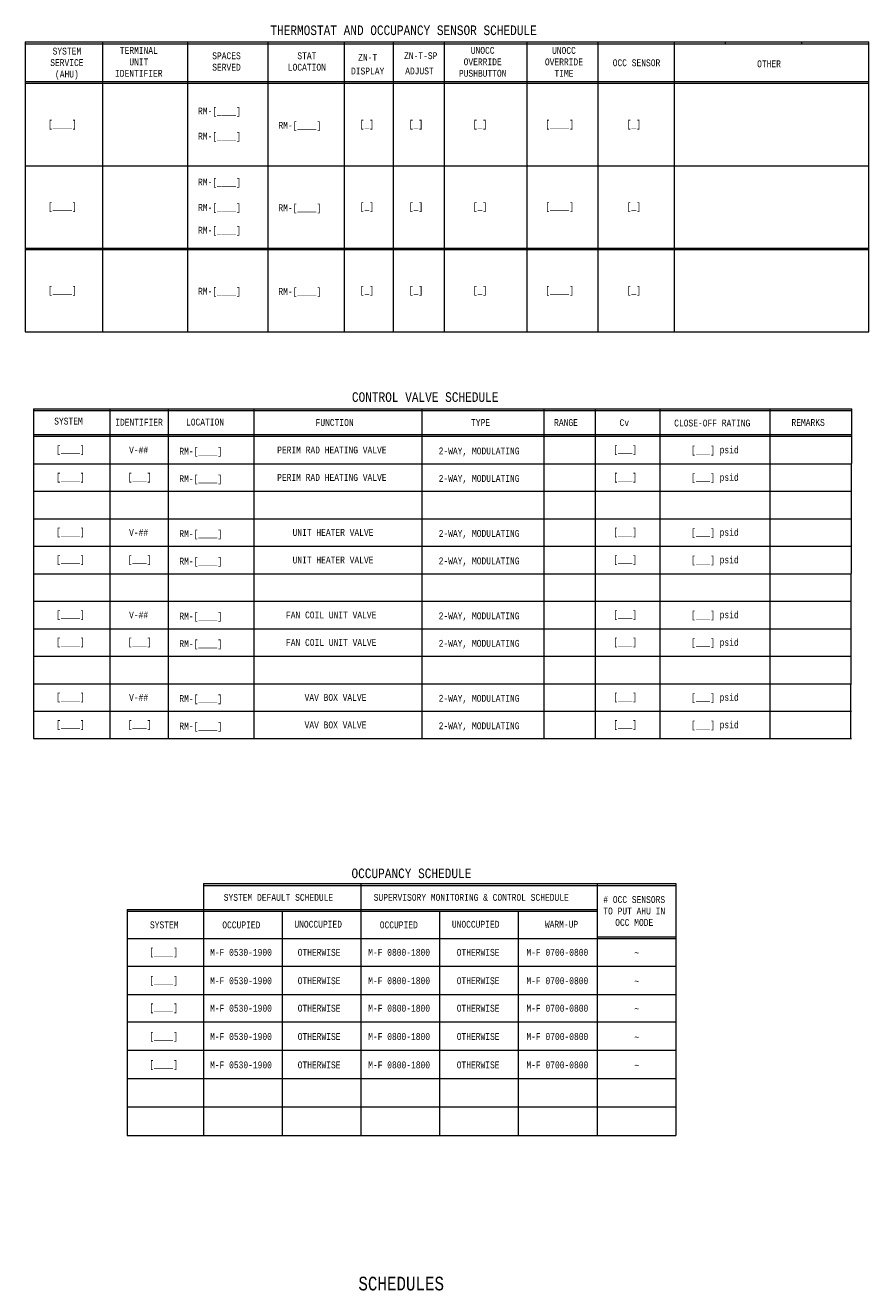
# Model space of a CAD drawing. Header units: inches. Extents: x 10.2 to 31.9, y 0.9 to 19.8.
import ezdxf
from ezdxf.enums import TextEntityAlignment as Align

# ---------------------------------------------------------------- set-up
doc = ezdxf.new("R2010")
doc.units = ezdxf.units.IN
doc.header["$MEASUREMENT"] = 0
doc.layers.add('M-ANNO-TEXT', color=2, linetype='Continuous', lineweight=30)
doc.layers.add('M-DIAG-GRPH', color=6, linetype='Continuous', lineweight=13)
doc.styles.add('CONTROLTXT', font='monotxt.shx', dxfattribs={"width": 0.8, "height": 0.125})

msp = doc.modelspace()

# ---------------------------------------------------------------- linework, layer by layer
at = {"layer": 'M-DIAG-GRPH'}
for p, q in [((10.178, 19.51), (22.454, 19.51)), ((10.178, 19.51), (10.178, 15.291)), ((10.178, 19.485), (22.454, 19.485)), ((11.303, 19.51), (11.303, 15.291)), ((12.54, 19.51), (12.54, 15.291)), ((13.71, 19.51), (13.71, 15.291)), ((14.819, 19.51), (14.819, 15.291)), ((15.534, 19.51), (15.534, 15.291)), ((16.273, 19.51), (16.273, 15.291)), ((17.478, 19.51), (17.478, 15.291)), ((18.512, 19.51), (18.512, 15.291)), ((19.621, 19.51), (19.621, 15.291)), ((20.366, 19.51), (20.366, 19.485)), ((21.474, 19.51), (21.474, 19.485)), ((22.454, 15.291), (22.454, 19.51)), ((10.178, 18.934), (22.454, 18.934)), ((10.178, 18.909), (21.345, 18.909)), ((12.54, 18.934), (13.648, 18.934)), ((19.621, 18.909), (22.454, 18.909)), ((10.178, 17.709), (22.454, 17.709)), ((12.54, 17.709), (13.648, 17.709)), ((10.178, 16.508), (22.454, 16.508)), ((10.178, 16.491), (22.454, 16.491)), ((10.178, 15.291), (22.454, 15.291)), ((10.295, 14.172), (10.295, 9.371)), ((10.295, 14.147), (11.428, 14.147)), ((11.397, 14.172), (22.207, 14.172)), ((11.406, 14.172), (11.406, 9.371)), ((11.409, 14.147), (22.207, 14.147)), ((12.255, 14.172), (12.255, 9.371)), ((13.504, 14.172), (13.504, 9.371)), ((15.951, 14.172), (15.951, 9.371)), ((17.724, 14.172), (17.724, 9.371)), ((18.474, 14.172), (18.474, 9.371)), ((19.413, 14.172), (19.413, 9.371)), ((21.014, 14.172), (21.014, 9.371)), ((22.196, 9.371), (22.207, 14.172)), ((10.295, 13.797), (22.206, 13.797)), ((10.295, 13.772), (22.206, 13.772)), ((10.295, 13.372), (22.205, 13.372)), ((10.295, 12.971), (22.204, 12.971)), ((10.295, 12.571), (22.204, 12.571)), ((10.295, 12.171), (22.204, 12.171)), ((10.295, 11.771), (22.204, 11.771)), ((10.295, 11.371), (22.204, 11.371)), ((10.295, 10.971), (22.204, 10.971)), ((10.295, 10.571), (22.204, 10.571)), ((10.295, 10.171), (22.204, 10.171)), ((10.295, 9.771), (22.204, 9.771)), ((10.295, 9.371), (22.204, 9.371)), ((12.77, 7.261), (19.646, 7.261)), ((12.77, 7.261), (12.77, 3.598)), ((12.77, 7.236), (19.646, 7.236)), ((15.062, 7.261), (15.062, 3.598)), ((18.5, 7.261), (18.5, 3.598)), ((19.646, 7.261), (19.646, 3.598)), ((11.66, 6.886), (18.5, 6.886)), ((11.66, 6.886), (11.66, 3.598)), ((11.66, 6.861), (18.5, 6.861)), ((13.916, 6.861), (13.916, 3.598)), ((16.208, 6.861), (16.208, 3.598)), ((17.354, 6.861), (17.354, 3.598)), ((11.66, 6.461), (19.646, 6.461)), ((18.5, 6.486), (19.646, 6.486)), ((11.66, 6.061), (19.646, 6.061)), ((11.66, 5.648), (19.646, 5.648)), ((11.66, 5.248), (19.646, 5.248)), ((11.66, 4.836), (19.646, 4.836)), ((11.66, 4.423), (19.646, 4.423)), ((11.66, 4.011), (19.646, 4.011)), ((11.66, 3.598), (19.646, 3.598))]:
    msp.add_line(p, q, dxfattribs=at)
at = {"layer": 'M-DIAG-GRPH', "flags": 128}
msp.add_lwpolyline([(10.295, 14.172), (11.416, 14.172)], dxfattribs=at)

# ---------------------------------------------------------------- texts
at = {"layer": 'M-ANNO-TEXT', "style": 'CONTROLTXT', "width": 0.8}
msp.add_text('THERMOSTAT AND OCCUPANCY SENSOR SCHEDULE', height=0.14, dxfattribs=at).set_placement((13.745, 19.61))
for s, p in [('ZN-T-SP', (15.933, 19.31)), ('ADJUST', (15.915, 19.088)), ('[____]', (10.717, 18.317)), ('[_]', (15.15, 18.317)), ('[_]', (15.864, 18.317)), ('[_]', (16.796, 18.317)), ('[____]', (17.955, 18.317)), ('[_]', (19.035, 18.317)), ('[____]', (10.717, 17.117)), ('[_]', (15.15, 17.117)), ('[_]', (15.864, 17.117)), ('[_]', (16.796, 17.117)), ('[____]', (17.955, 17.117)), ('[_]', (19.035, 17.117)), ('[____]', (10.717, 15.899)), ('[_]', (15.15, 15.899)), ('[_]', (15.864, 15.899)), ('[_]', (16.796, 15.899)), ('[____]', (17.955, 15.899)), ('[_]', (19.035, 15.899)), ('SYSTEM', (10.806, 13.992)), ('IDENTIFIER', (11.833, 13.976)), ('FUNCTION', (14.68, 13.972)), ('TYPE', (16.804, 13.972)), ('RANGE', (18.048, 13.972)), ('Cv', (18.897, 13.969)), ('CLOSE-OFF RATING', (20.177, 13.964)), ('REMARKS', (21.572, 13.972)), ('[____]', (10.835, 13.58)), ('[___]', (18.909, 13.58)), ('[___] psid', (20.215, 13.573)), ('V-##', (11.827, 13.572)), ('PERIM RAD HEATING VALVE', (14.64, 13.572)), ('2-WAY, MODULATING', (16.783, 13.558)), ('[____]', (10.835, 13.18)), ('[___]', (11.841, 13.18)), ('PERIM RAD HEATING VALVE', (14.64, 13.172)), ('2-WAY, MODULATING', (16.783, 13.158)), ('[___]', (18.909, 13.18)), ('[___] psid', (20.215, 13.173)), ('[____]', (10.835, 12.38)), ('V-##', (11.827, 12.372)), ('UNIT HEATER VALVE', (14.657, 12.372)), ('2-WAY, MODULATING', (16.783, 12.358)), ('[___]', (18.909, 12.38)), ('[___] psid', (20.215, 12.373)), ('[____]', (10.835, 11.98)), ('[___]', (11.841, 11.98)), ('UNIT HEATER VALVE', (14.657, 11.971)), ('2-WAY, MODULATING', (16.783, 11.958)), ('[___]', (18.909, 11.98)), ('[___] psid', (20.215, 11.973)), ('[____]', (10.835, 11.18)), ('[___]', (18.909, 11.18)), ('V-##', (11.827, 11.171)), ('FAN COIL UNIT VALVE', (14.63, 11.171)), ('2-WAY, MODULATING', (16.783, 11.158)), ('[___] psid', (20.215, 11.173)), ('[____]', (10.835, 10.78)), ('[___]', (11.841, 10.78)), ('FAN COIL UNIT VALVE', (14.63, 10.771)), ('2-WAY, MODULATING', (16.783, 10.758)), ('[___]', (18.909, 10.78)), ('[___] psid', (20.215, 10.772)), ('[____]', (10.835, 9.98)), ('V-##', (11.827, 9.971)), ('VAV BOX VALVE', (14.693, 9.971)), ('2-WAY, MODULATING', (16.783, 9.958)), ('[___]', (18.909, 9.98)), ('[___] psid', (20.215, 9.972)), ('[____]', (10.835, 9.58)), ('[___]', (11.841, 9.58)), ('VAV BOX VALVE', (14.693, 9.571)), ('2-WAY, MODULATING', (16.783, 9.558)), ('[___]', (18.909, 9.58)), ('[___] psid', (20.215, 9.572)), ('SYSTEM DEFAULT SCHEDULE', (13.863, 7.061)), ('SUPERVISORY MONITORING & CONTROL SCHEDULE', (16.669, 7.061)), ('SYSTEM', (12.2, 6.661)), ('OCCUPIED', (13.322, 6.661)), ('UNOCCUPIED', (14.441, 6.67)), ('OCCUPIED', (15.614, 6.661)), ('UNOCCUPIED', (16.733, 6.67)), ('WARM-UP', (17.983, 6.67)), ('[____]', (12.191, 6.269)), ('M-F 0530-1900', (13.317, 6.261)), ('OTHERWISE', (14.454, 6.261)), ('M-F 0800-1800', (15.619, 6.261)), ('OTHERWISE', (16.769, 6.261)), ('M-F 0700-0800', (17.922, 6.261)), ('~', (19.078, 6.253)), ('[____]', (12.191, 5.857)), ('M-F 0530-1900', (13.317, 5.848)), ('OTHERWISE', (14.454, 5.848)), ('M-F 0800-1800', (15.619, 5.848)), ('OTHERWISE', (16.769, 5.848)), ('M-F 0700-0800', (17.922, 5.848)), ('~', (19.078, 5.84)), ('[____]', (12.191, 5.457)), ('M-F 0530-1900', (13.317, 5.448)), ('OTHERWISE', (14.454, 5.448)), ('M-F 0800-1800', (15.619, 5.448)), ('OTHERWISE', (16.769, 5.448)), ('M-F 0700-0800', (17.922, 5.448)), ('~', (19.078, 5.44)), ('[____]', (12.191, 5.044)), ('M-F 0530-1900', (13.317, 5.036)), ('OTHERWISE', (14.454, 5.036)), ('M-F 0800-1800', (15.619, 5.036)), ('OTHERWISE', (16.769, 5.036)), ('M-F 0700-0800', (17.922, 5.036)), ('~', (19.078, 5.027)), ('[____]', (12.191, 4.632)), ('M-F 0530-1900', (13.317, 4.623)), ('OTHERWISE', (14.454, 4.623)), ('M-F 0800-1800', (15.619, 4.623)), ('OTHERWISE', (16.769, 4.623)), ('M-F 0700-0800', (17.922, 4.623)), ('~', (19.078, 4.615))]:
    msp.add_text(s, height=0.1, dxfattribs=at).set_placement(p, align=Align.MIDDLE_CENTER)
for s, p in [('CONTROL VALVE SCHEDULE', (15.998, 14.272)), ('OCCUPANCY SCHEDULE', (15.798, 7.341))]:
    msp.add_text(s, height=0.14, dxfattribs=at).set_placement(p, align=Align.CENTER)
at = {"layer": 'M-ANNO-TEXT', "linetype": 'Continuous', "style": 'CONTROLTXT', "width": 0.8}
msp.add_text('SCHEDULES', height=0.2, dxfattribs=at).set_placement((15.649, 1.341), align=Align.CENTER)
at = {"layer": 'M-ANNO-TEXT', "char_height": 0.1, "style": 'CONTROLTXT'}
for s, insert, width, attachment_point in [('\\H1.000000x;\\W0.800000;TERMINAL UNIT IDENTIFIER', (11.83, 19.22), 0.8, 5), ('\\H1.000000x;\\W0.800000;SPACES SERVED', (13.106, 19.225), 0.8, 5), ('\\H1.000000x;\\W0.800000;STAT LOCATION', (14.276, 19.225), 0.8, 5), ('\\H1.000000x;\\W0.800000;UNOCC OVERRIDE PUSHBUTTON', (16.835, 19.22), 0.8, 5), ('\\H1.000000x;\\W0.800000;UNOCC OVERRIDE TIME', (18.018, 19.22), 0.8, 5), ('\\H1.000000x;\\W0.800000;SYSTEM SERVICE (AHU)', (10.783, 19.194), 0.8, 5), ('\\H1.000000x;\\W0.800000;OCC SENSOR', (19.074, 19.206), 0.8, 5), ('\\H1.000000x;\\W0.800000;OTHER', (21.003, 19.191), 0.8, 5), ('\\H1.000000x;\\W0.800000;RM-[____]', (12.692, 18.555), 0.8, 1), ('\\H1.000000x;\\W0.800000;RM-[____]', (13.862, 18.347), 0.8, 1), ('\\H1.000000x;\\W0.800000;RM-[____]', (12.692, 18.189), 0.8, 1), ('\\H1.000000x;\\W0.800000;RM-[____]', (12.692, 17.521), 0.8, 1), ('\\H1.000000x;\\W0.800000;RM-[____]', (12.692, 17.151), 0.8, 1), ('\\H1.000000x;\\W0.800000;RM-[____]', (13.862, 17.147), 0.8, 1), ('\\H1.000000x;\\W0.800000;RM-[____]', (12.692, 16.82), 0.8, 1), ('\\H1.000000x;\\W0.800000;RM-[____]', (12.692, 15.933), 0.8, 1), ('\\H1.000000x;\\W0.800000;RM-[____]', (13.862, 15.929), 0.8, 1), ('\\H1.000000x;\\W0.800000;LOCATION', (12.794, 13.977), 0.8, 5), ('\\H1.000000x;\\W0.800000;RM-[____]', (12.42, 13.604), 0.8, 1), ('\\H1.000000x;\\W0.800000;RM-[____]', (12.42, 13.204), 0.8, 1), ('\\H1.000000x;\\W0.800000;RM-[____]', (12.42, 12.404), 0.8, 1), ('\\H1.000000x;\\W0.800000;RM-[____]', (12.42, 12.004), 0.8, 1), ('\\H1.000000x;\\W0.800000;RM-[____]', (12.42, 11.204), 0.8, 1), ('\\H1.000000x;\\W0.800000;RM-[____]', (12.42, 10.804), 0.8, 1), ('\\H1.000000x;\\W0.800000;RM-[____]', (12.42, 10.004), 0.8, 1), ('\\H1.000000x;\\W0.800000;RM-[____]', (12.42, 9.604), 0.8, 1), ('\\H1.000000x;\\W0.800000;# OCC SENSORS TO PUT AHU IN OCC MODE', (19.041, 6.862), 1.00511, 5)]:
    msp.add_mtext(s, dxfattribs=dict(at, insert=insert, width=width, attachment_point=attachment_point))
at = {"layer": 'M-ANNO-TEXT', "insert": (15.161, 19.186), "char_height": 0.1, "attachment_point": 5, "line_spacing_factor": 1.2, "style": 'CONTROLTXT'}
msp.add_mtext('\\H1x;\\W0.8;ZN-T\\PDISPLAY', dxfattribs=at)

doc.saveas('drawing.dxf')
